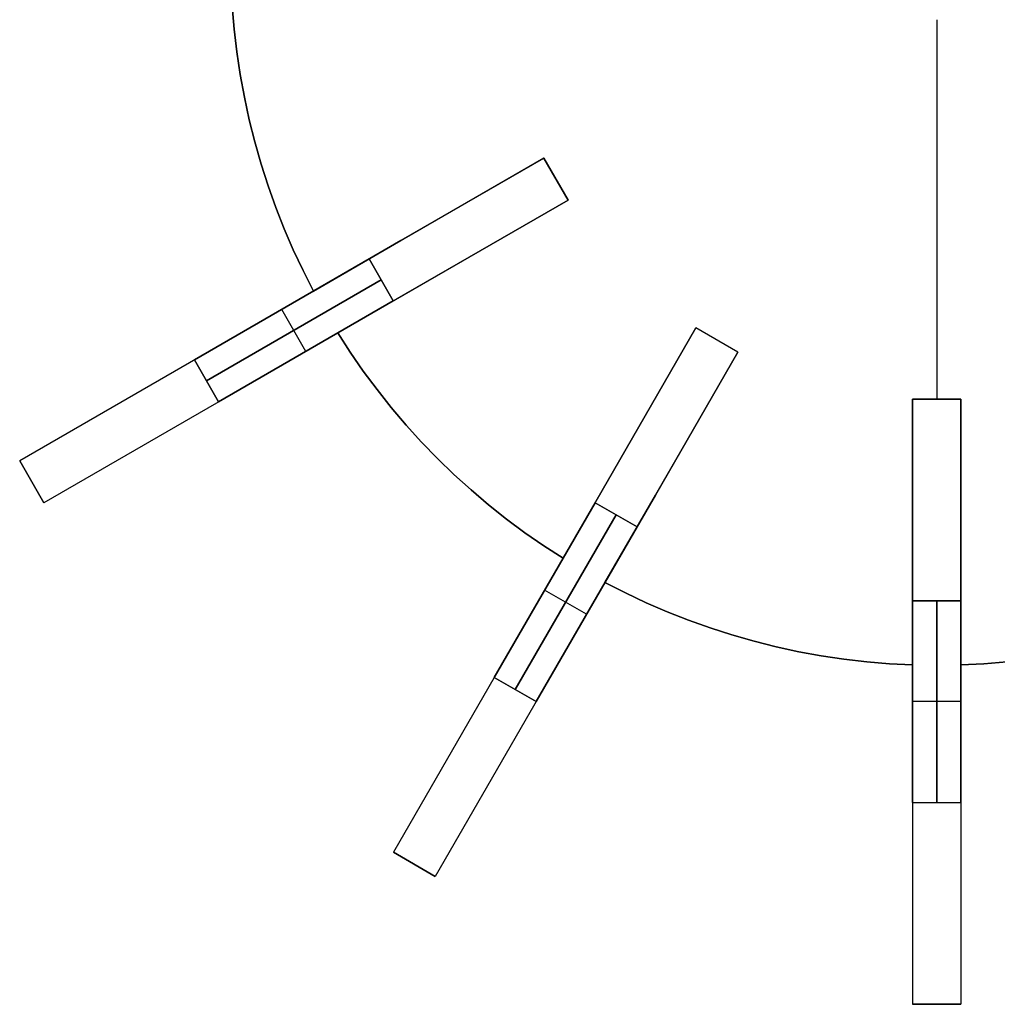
# Model space of a CAD drawing. Header units: millimetres. Extents: x 161 to 3923, y -487 to 1291.
# Tile 26 of 40: x 2812 to 3055, y 508 to 752. Entities that reach past the tile are written whole.
import ezdxf

# ---------------------------------------------------------------- set-up
doc = ezdxf.new("R2010")
doc.units = ezdxf.units.MM
doc.layers.add('Predeterminada', color=7, linetype='Continuous')

msp = doc.modelspace()

# ---------------------------------------------------------------- linework, layer by layer
at = {"layer": 'Predeterminada', "color": 254, "true_color": 0xf3e5b7}
for points in [[(2885.08, 684.97), (2882.48, 690.03), (2880.06, 695.18), (2877.8, 700.4), (2875.72, 705.69), (2873.8, 711.04), (2872.07, 716.46), (2870.5, 721.93), (2869.12, 727.44), (2867.92, 733), (2866.9, 738.6), (2866.06, 744.22), (2865.4, 749.87), (2864.93, 755.54), (2864.64, 761.22)], [(2864.64, 761.22), (2864.93, 755.54), (2865.4, 749.87), (2866.06, 744.22), (2866.9, 738.6), (2867.92, 733), (2869.12, 727.44), (2870.5, 721.93), (2872.07, 716.46), (2873.8, 711.04), (2875.72, 705.69), (2877.8, 700.4), (2880.06, 695.18), (2882.48, 690.03), (2885.08, 684.97)], [(2885.08, 684.97), (2882.48, 690.03), (2880.06, 695.18), (2877.8, 700.4), (2875.72, 705.69), (2873.8, 711.04), (2872.07, 716.46), (2870.5, 721.93), (2869.12, 727.44), (2867.92, 733), (2866.9, 738.6), (2866.06, 744.22), (2865.4, 749.87), (2864.93, 755.54), (2864.64, 761.22)], [(3039.54, 752.22), (3039.54, 658.22)], [(3039.54, 752.22), (3039.54, 658.22)], [(2942.14, 717.92), (2812.24, 642.92)], [(2942.14, 717.92), (2906.74, 697.48)], [(2906.74, 697.48), (2942.14, 717.92)], [(2948.14, 707.52), (2942.14, 717.92)], [(2942.14, 717.92), (2948.14, 707.52)], [(2942.14, 717.92), (2948.14, 707.52)], [(2948.14, 707.52), (2942.14, 717.92)], [(2948.14, 707.52), (2942.14, 717.92)], [(2948.14, 707.52), (2942.14, 717.92)], [(2948.14, 707.52), (2942.14, 717.92)], [(2948.14, 707.52), (2942.14, 717.92)], [(2948.14, 707.52), (2818.24, 632.52)], [(2912.74, 687.08), (2948.14, 707.52)], [(2948.14, 707.52), (2912.74, 687.08)], [(2906.74, 697.48), (2885.08, 684.97)], [(2885.08, 684.97), (2906.74, 697.48)], [(2898.84, 692.92), (2855.54, 667.92)], [(2855.54, 667.92), (2898.84, 692.92)], [(2904.84, 682.52), (2898.84, 692.92)], [(2898.84, 692.92), (2904.84, 682.52)], [(2904.84, 682.52), (2898.84, 692.92)], [(2858.54, 662.72), (2901.84, 687.72)], [(2901.84, 687.72), (2858.54, 662.72)], [(2891.08, 674.58), (2912.74, 687.08)], [(2912.74, 687.08), (2891.08, 674.58)], [(2861.54, 657.52), (2904.84, 682.52)], [(2904.84, 682.52), (2861.54, 657.52)], [(2883.19, 670.02), (2877.19, 680.42)], [(2883.19, 670.02), (2877.19, 680.42)], [(2946.9, 618.76), (2942.12, 621.84), (2937.45, 625.09), (2932.88, 628.48), (2928.43, 632.02), (2924.1, 635.7), (2919.88, 639.52), (2915.8, 643.48), (2911.84, 647.56), (2908.02, 651.78), (2904.34, 656.11), (2900.8, 660.56), (2897.41, 665.13), (2894.17, 669.8), (2891.08, 674.58)], [(2891.08, 674.58), (2894.17, 669.8), (2897.41, 665.13), (2900.8, 660.56), (2904.34, 656.11), (2908.02, 651.78), (2911.84, 647.56), (2915.8, 643.48), (2919.88, 639.52), (2924.1, 635.7), (2928.43, 632.02), (2932.88, 628.48), (2937.45, 625.09), (2942.12, 621.84), (2946.9, 618.76)], [(2946.9, 618.76), (2942.12, 621.84), (2937.45, 625.09), (2932.88, 628.48), (2928.43, 632.02), (2924.1, 635.7), (2919.88, 639.52), (2915.8, 643.48), (2911.84, 647.56), (2908.02, 651.78), (2904.34, 656.11), (2900.8, 660.56), (2897.41, 665.13), (2894.17, 669.8), (2891.08, 674.58)], [(2979.85, 675.82), (2904.85, 545.92)], [(2979.85, 675.82), (2959.41, 640.42)], [(2959.41, 640.42), (2979.85, 675.82)], [(2990.24, 669.82), (2979.85, 675.82)], [(2990.24, 669.82), (2979.85, 675.82)], [(2990.24, 669.82), (2979.85, 675.82)], [(2990.24, 669.82), (2979.85, 675.82)], [(2990.24, 669.82), (2979.85, 675.82)], [(2990.24, 669.82), (2979.85, 675.82)], [(2990.24, 669.82), (2979.85, 675.82)], [(2990.24, 669.82), (2915.24, 539.92)], [(2969.8, 634.42), (2990.24, 669.82)], [(2990.24, 669.82), (2969.8, 634.42)], [(2861.54, 657.52), (2855.54, 667.92)], [(2855.54, 667.92), (2861.54, 657.52)], [(3045.54, 658.22), (3033.54, 658.22)], [(3033.54, 658.22), (3045.54, 658.22)], [(3045.54, 658.22), (3033.54, 658.22)], [(3045.54, 658.22), (3033.54, 658.22)], [(3033.54, 658.22), (3033.54, 617.34)], [(3033.54, 617.34), (3033.54, 658.22)], [(3033.54, 658.22), (3033.54, 508.22)], [(3045.54, 658.22), (3033.54, 658.22)], [(3045.54, 658.22), (3033.54, 658.22)], [(3045.54, 617.34), (3045.54, 658.22)], [(3045.54, 658.22), (3045.54, 617.34)], [(3045.54, 658.22), (3045.54, 508.22)], [(2812.24, 642.92), (2818.24, 632.52)], [(2812.24, 642.92), (2818.24, 632.52)], [(2818.24, 632.52), (2812.24, 642.92)], [(2959.41, 640.42), (2946.9, 618.76)], [(2946.9, 618.76), (2959.41, 640.42)], [(2957.29, 612.76), (2969.8, 634.42)], [(2969.8, 634.42), (2957.29, 612.76)], [(2954.85, 632.52), (2929.85, 589.22)], [(2929.85, 589.22), (2954.85, 632.52)], [(2965.24, 626.52), (2954.85, 632.52)], [(2954.85, 632.52), (2965.24, 626.52)], [(2935.04, 586.22), (2960.04, 629.52)], [(2960.04, 629.52), (2935.04, 586.22)], [(2940.24, 583.22), (2965.24, 626.52)], [(2965.24, 626.52), (2940.24, 583.22)], [(3033.54, 617.34), (3033.54, 592.32)], [(3033.54, 592.32), (3033.54, 617.34)], [(3045.54, 592.32), (3045.54, 617.34)], [(3045.54, 617.34), (3045.54, 592.32)], [(3033.54, 592.32), (3027.86, 592.61), (3022.19, 593.08), (3016.54, 593.74), (3010.92, 594.58), (3005.32, 595.6), (2999.76, 596.8), (2994.25, 598.18), (2988.78, 599.75), (2983.36, 601.48), (2978.01, 603.4), (2972.72, 605.48), (2967.5, 607.74), (2962.35, 610.16), (2957.29, 612.76)], [(2957.29, 612.76), (2962.35, 610.16), (2967.5, 607.74), (2972.72, 605.48), (2978.01, 603.4), (2983.36, 601.48), (2988.78, 599.75), (2994.25, 598.18), (2999.76, 596.8), (3005.32, 595.6), (3010.92, 594.58), (3016.54, 593.74), (3022.19, 593.08), (3027.86, 592.61), (3033.54, 592.32)], [(3033.54, 592.32), (3027.86, 592.61), (3022.19, 593.08), (3016.54, 593.74), (3010.92, 594.58), (3005.32, 595.6), (2999.76, 596.8), (2994.25, 598.18), (2988.78, 599.75), (2983.36, 601.48), (2978.01, 603.4), (2972.72, 605.48), (2967.5, 607.74), (2962.35, 610.16), (2957.29, 612.76)], [(3121.79, 612.76), (3116.73, 610.16), (3111.59, 607.74), (3106.37, 605.48), (3101.08, 603.4), (3095.72, 601.48), (3090.3, 599.75), (3084.83, 598.18), (3079.32, 596.8), (3073.76, 595.6), (3068.16, 594.58), (3062.54, 593.74), (3056.89, 593.08), (3051.22, 592.61), (3045.54, 592.32)], [(3045.54, 592.32), (3051.22, 592.61), (3056.89, 593.08), (3062.54, 593.74), (3068.16, 594.58), (3073.76, 595.6), (3079.32, 596.8), (3084.83, 598.18), (3090.3, 599.75), (3095.72, 601.48), (3101.08, 603.4), (3106.37, 605.48), (3111.59, 607.74), (3116.73, 610.16), (3121.79, 612.76)], [(3121.79, 612.76), (3116.73, 610.16), (3111.59, 607.74), (3106.37, 605.48), (3101.08, 603.4), (3095.72, 601.48), (3090.3, 599.75), (3084.83, 598.18), (3079.32, 596.8), (3073.76, 595.6), (3068.16, 594.58), (3062.54, 593.74), (3056.89, 593.08), (3051.22, 592.61), (3045.54, 592.32)], [(2952.74, 604.87), (2942.35, 610.87)], [(2952.74, 604.87), (2942.35, 610.87)], [(3033.54, 608.22), (3033.54, 558.22)], [(3033.54, 558.22), (3033.54, 608.22)], [(3045.54, 608.22), (3033.54, 608.22)], [(3033.54, 608.22), (3045.54, 608.22)], [(3039.54, 558.22), (3039.54, 608.22)], [(3039.54, 608.22), (3039.54, 558.22)], [(3045.54, 558.22), (3045.54, 608.22)], [(3045.54, 608.22), (3045.54, 558.22)], [(2940.24, 583.22), (2929.85, 589.22)], [(2929.85, 589.22), (2940.24, 583.22)], [(3045.54, 583.22), (3033.54, 583.22)], [(3045.54, 583.22), (3033.54, 583.22)], [(3033.54, 558.22), (3045.54, 558.22)], [(3033.54, 558.22), (3045.54, 558.22)], [(2904.85, 545.92), (2915.24, 539.92)], [(2904.85, 545.92), (2915.24, 539.92)], [(2915.24, 539.92), (2904.85, 545.92)], [(2915.24, 539.92), (2904.85, 545.92)], [(3033.54, 508.22), (3045.54, 508.22)], [(3033.54, 508.22), (3045.54, 508.22)], [(3045.54, 508.22), (3033.54, 508.22)]]:
    msp.add_lwpolyline(points, dxfattribs=at)
at = {"layer": 'Predeterminada', "color": 254, "true_color": 0xf3e5b7, "extrusion": (1, 0, 0)}
for points in [[(752.22, 936.04), (752.22, 924.04)], [(717.92, 936.04), (717.92, 1271.04)], [(717.92, 924.04), (717.92, 921.04)], [(712.72, 1271.04), (712.72, 936.04)], [(712.72, 924.04), (712.72, 921.04)], [(707.52, 1271.04), (707.52, 936.04)], [(707.52, 924.04), (707.52, 921.04)], [(684.97, 924.04), (684.97, 936.04)], [(680.42, 871.04), (680.42, 1321.04)], [(674.58, 924.04), (674.58, 936.04)], [(675.82, 924.04), (675.82, 896.04)], [(675.82, 1246.04), (675.82, 936.04)], [(672.82, 924.04), (672.82, 896.04)], [(672.82, 1246.04), (672.82, 936.04)], [(670.02, 871.04), (670.02, 1321.04)], [(669.82, 924.04), (669.82, 896.04)], [(669.82, 1246.04), (669.82, 936.04)], [(658.22, 924.04), (658.22, 871.04)], [(658.22, 1221.04), (658.22, 936.04)], [(658.22, 871.04), (658.19, 869.33), (658.1, 867.62), (657.96, 865.92), (657.76, 864.23), (657.49, 862.54), (657.18, 860.86), (656.8, 859.2), (656.37, 857.55), (655.88, 855.91), (655.33, 854.29), (654.74, 852.69), (654.08, 851.12), (653.37, 849.56), (652.62, 848.03), (651.8, 846.53), (650.94, 845.06), (650.03, 843.61), (649.07, 842.2), (648.06, 840.82), (647.01, 839.48), (645.91, 838.18), (644.76, 836.91), (643.58, 835.68), (642.35, 834.49), (641.08, 833.35), (639.78, 832.25), (638.43, 831.2), (637.06, 830.19), (635.64, 829.23), (634.2, 828.31), (632.73, 827.45), (631.22, 826.64), (629.7, 825.88), (628.14, 825.18), (626.56, 824.52), (624.97, 823.92), (623.35, 823.38), (621.71, 822.89), (620.06, 822.46), (618.39, 822.08), (616.72, 821.76), (615.03, 821.5), (613.33, 821.3), (611.63, 821.15), (609.93, 821.06), (608.22, 821.04)], [(608.22, 1271.04), (609.93, 1271.01), (611.63, 1270.92), (613.33, 1270.77), (615.03, 1270.57), (616.72, 1270.31), (618.39, 1269.99), (620.06, 1269.61), (621.71, 1269.18), (623.35, 1268.69), (624.97, 1268.15), (626.56, 1267.55), (628.14, 1266.9), (629.7, 1266.19), (631.22, 1265.43), (632.73, 1264.62), (634.2, 1263.76), (635.64, 1262.84), (637.06, 1261.88), (638.43, 1260.88), (639.78, 1259.82), (641.08, 1258.72), (642.35, 1257.58), (643.58, 1256.39), (644.76, 1255.16), (645.91, 1253.9), (647.01, 1252.59), (648.06, 1251.25), (649.07, 1249.87), (650.03, 1248.46), (650.94, 1247.01), (651.8, 1245.54), (652.62, 1244.04), (653.37, 1242.51), (654.08, 1240.96), (654.74, 1239.38), (655.33, 1237.78), (655.88, 1236.16), (656.37, 1234.53), (656.8, 1232.87), (657.18, 1231.21), (657.49, 1229.53), (657.76, 1227.84), (657.96, 1226.15), (658.1, 1224.45), (658.19, 1222.74), (658.22, 1221.04)], [(658.22, 924.04), (658.22, 871.04)], [(658.22, 1221.04), (658.22, 936.04)], [(658.22, 871.04), (658.19, 869.33), (658.1, 867.62), (657.96, 865.92), (657.76, 864.23), (657.49, 862.54), (657.18, 860.86), (656.8, 859.2), (656.37, 857.55), (655.88, 855.91), (655.33, 854.29), (654.74, 852.69), (654.08, 851.12), (653.37, 849.56), (652.62, 848.03), (651.8, 846.53), (650.94, 845.06), (650.03, 843.61), (649.07, 842.2), (648.06, 840.82), (647.01, 839.48), (645.91, 838.18), (644.76, 836.91), (643.58, 835.68), (642.35, 834.49), (641.08, 833.35), (639.78, 832.25), (638.43, 831.2), (637.06, 830.19), (635.64, 829.23), (634.2, 828.31), (632.73, 827.45), (631.22, 826.64), (629.7, 825.88), (628.14, 825.18), (626.56, 824.52), (624.97, 823.92), (623.35, 823.38), (621.71, 822.89), (620.06, 822.46), (618.39, 822.08), (616.72, 821.76), (615.03, 821.5), (613.33, 821.3), (611.63, 821.15), (609.93, 821.06), (608.22, 821.04)], [(608.22, 1271.04), (609.93, 1271.01), (611.63, 1270.92), (613.33, 1270.77), (615.03, 1270.57), (616.72, 1270.31), (618.39, 1269.99), (620.06, 1269.61), (621.71, 1269.18), (623.35, 1268.69), (624.97, 1268.15), (626.56, 1267.55), (628.14, 1266.9), (629.7, 1266.19), (631.22, 1265.43), (632.73, 1264.62), (634.2, 1263.76), (635.64, 1262.84), (637.06, 1261.88), (638.43, 1260.88), (639.78, 1259.82), (641.08, 1258.72), (642.35, 1257.58), (643.58, 1256.39), (644.76, 1255.16), (645.91, 1253.9), (647.01, 1252.59), (648.06, 1251.25), (649.07, 1249.87), (650.03, 1248.46), (650.94, 1247.01), (651.8, 1245.54), (652.62, 1244.04), (653.37, 1242.51), (654.08, 1240.96), (654.74, 1239.38), (655.33, 1237.78), (655.88, 1236.16), (656.37, 1234.53), (656.8, 1232.87), (657.18, 1231.21), (657.49, 1229.53), (657.76, 1227.84), (657.96, 1226.15), (658.1, 1224.45), (658.19, 1222.74), (658.22, 1221.04)], [(658.22, 924.04), (658.22, 871.04)], [(658.22, 1221.04), (658.22, 936.04)], [(658.22, 871.04), (658.19, 869.33), (658.1, 867.62), (657.96, 865.92), (657.76, 864.23), (657.49, 862.54), (657.18, 860.86), (656.8, 859.2), (656.37, 857.55), (655.88, 855.91), (655.33, 854.29), (654.74, 852.69), (654.08, 851.12), (653.37, 849.56), (652.62, 848.03), (651.8, 846.53), (650.94, 845.06), (650.03, 843.61), (649.07, 842.2), (648.06, 840.82), (647.01, 839.48), (645.91, 838.18), (644.76, 836.91), (643.58, 835.68), (642.35, 834.49), (641.08, 833.35), (639.78, 832.25), (638.43, 831.2), (637.06, 830.19), (635.64, 829.23), (634.2, 828.31), (632.73, 827.45), (631.22, 826.64), (629.7, 825.88), (628.14, 825.18), (626.56, 824.52), (624.97, 823.92), (623.35, 823.38), (621.71, 822.89), (620.06, 822.46), (618.39, 822.08), (616.72, 821.76), (615.03, 821.5), (613.33, 821.3), (611.63, 821.15), (609.93, 821.06), (608.22, 821.04)], [(608.22, 1271.04), (609.93, 1271.01), (611.63, 1270.92), (613.33, 1270.77), (615.03, 1270.57), (616.72, 1270.31), (618.39, 1269.99), (620.06, 1269.61), (621.71, 1269.18), (623.35, 1268.69), (624.97, 1268.15), (626.56, 1267.55), (628.14, 1266.9), (629.7, 1266.19), (631.22, 1265.43), (632.73, 1264.62), (634.2, 1263.76), (635.64, 1262.84), (637.06, 1261.88), (638.43, 1260.88), (639.78, 1259.82), (641.08, 1258.72), (642.35, 1257.58), (643.58, 1256.39), (644.76, 1255.16), (645.91, 1253.9), (647.01, 1252.59), (648.06, 1251.25), (649.07, 1249.87), (650.03, 1248.46), (650.94, 1247.01), (651.8, 1245.54), (652.62, 1244.04), (653.37, 1242.51), (654.08, 1240.96), (654.74, 1239.38), (655.33, 1237.78), (655.88, 1236.16), (656.37, 1234.53), (656.8, 1232.87), (657.18, 1231.21), (657.49, 1229.53), (657.76, 1227.84), (657.96, 1226.15), (658.1, 1224.45), (658.19, 1222.74), (658.22, 1221.04)], [(642.92, 921.04), (642.92, 1271.04)], [(637.72, 921.04), (637.72, 1271.04)], [(632.52, 921.04), (632.52, 1271.04)], [(618.76, 924.04), (618.76, 936.04)], [(612.76, 924.04), (612.76, 936.04)], [(610.87, 846.04), (610.87, 1296.04)], [(604.87, 846.04), (604.87, 1296.04)], [(592.32, 924.04), (592.32, 936.04)], [(592.32, 924.04), (592.32, 936.04)], [(583.22, 821.04), (583.22, 1271.04)], [(583.22, 821.04), (583.22, 1271.04)], [(508.22, 1221.04), (508.25, 1222.74), (508.34, 1224.45), (508.48, 1226.15), (508.69, 1227.84), (508.95, 1229.53), (509.27, 1231.21), (509.64, 1232.87), (510.08, 1234.53), (510.56, 1236.16), (511.11, 1237.78), (511.71, 1239.38), (512.36, 1240.96), (513.07, 1242.51), (513.83, 1244.04), (514.64, 1245.54), (515.5, 1247.01), (516.41, 1248.46), (517.37, 1249.87), (518.38, 1251.25), (519.44, 1252.59), (520.54, 1253.9), (521.68, 1255.16), (522.87, 1256.39), (524.09, 1257.58), (525.36, 1258.72), (526.67, 1259.82), (528.01, 1260.88), (529.39, 1261.88), (530.8, 1262.84), (532.24, 1263.76), (533.72, 1264.62), (535.22, 1265.43), (536.75, 1266.19), (538.3, 1266.9), (539.88, 1267.55), (541.48, 1268.15), (543.1, 1268.69), (544.73, 1269.18), (546.38, 1269.61), (548.05, 1269.99), (549.73, 1270.31), (551.41, 1270.57), (553.11, 1270.77), (554.81, 1270.92), (556.51, 1271.01), (558.22, 1271.04)], [(558.22, 821.04), (556.51, 821.06), (554.81, 821.15), (553.11, 821.3), (551.41, 821.5), (549.73, 821.76), (548.05, 822.08), (546.38, 822.46), (544.73, 822.89), (543.1, 823.38), (541.48, 823.92), (539.88, 824.52), (538.3, 825.18), (536.75, 825.88), (535.22, 826.64), (533.72, 827.45), (532.24, 828.31), (530.8, 829.23), (529.39, 830.19), (528.01, 831.2), (526.67, 832.25), (525.36, 833.35), (524.09, 834.49), (522.87, 835.68), (521.68, 836.91), (520.54, 838.18), (519.44, 839.48), (518.38, 840.82), (517.37, 842.2), (516.41, 843.61), (515.5, 845.06), (514.64, 846.53), (513.83, 848.03), (513.07, 849.56), (512.36, 851.12), (511.71, 852.69), (511.11, 854.29), (510.56, 855.91), (510.08, 857.55), (509.64, 859.2), (509.27, 860.86), (508.95, 862.54), (508.69, 864.23), (508.48, 865.92), (508.34, 867.62), (508.25, 869.33), (508.22, 871.04)], [(508.22, 1221.04), (508.25, 1222.74), (508.34, 1224.45), (508.48, 1226.15), (508.69, 1227.84), (508.95, 1229.53), (509.27, 1231.21), (509.64, 1232.87), (510.08, 1234.53), (510.56, 1236.16), (511.11, 1237.78), (511.71, 1239.38), (512.36, 1240.96), (513.07, 1242.51), (513.83, 1244.04), (514.64, 1245.54), (515.5, 1247.01), (516.41, 1248.46), (517.37, 1249.87), (518.38, 1251.25), (519.44, 1252.59), (520.54, 1253.9), (521.68, 1255.16), (522.87, 1256.39), (524.09, 1257.58), (525.36, 1258.72), (526.67, 1259.82), (528.01, 1260.88), (529.39, 1261.88), (530.8, 1262.84), (532.24, 1263.76), (533.72, 1264.62), (535.22, 1265.43), (536.75, 1266.19), (538.3, 1266.9), (539.88, 1267.55), (541.48, 1268.15), (543.1, 1268.69), (544.73, 1269.18), (546.38, 1269.61), (548.05, 1269.99), (549.73, 1270.31), (551.41, 1270.57), (553.11, 1270.77), (554.81, 1270.92), (556.51, 1271.01), (558.22, 1271.04)], [(558.22, 821.04), (556.51, 821.06), (554.81, 821.15), (553.11, 821.3), (551.41, 821.5), (549.73, 821.76), (548.05, 822.08), (546.38, 822.46), (544.73, 822.89), (543.1, 823.38), (541.48, 823.92), (539.88, 824.52), (538.3, 825.18), (536.75, 825.88), (535.22, 826.64), (533.72, 827.45), (532.24, 828.31), (530.8, 829.23), (529.39, 830.19), (528.01, 831.2), (526.67, 832.25), (525.36, 833.35), (524.09, 834.49), (522.87, 835.68), (521.68, 836.91), (520.54, 838.18), (519.44, 839.48), (518.38, 840.82), (517.37, 842.2), (516.41, 843.61), (515.5, 845.06), (514.64, 846.53), (513.83, 848.03), (513.07, 849.56), (512.36, 851.12), (511.71, 852.69), (511.11, 854.29), (510.56, 855.91), (510.08, 857.55), (509.64, 859.2), (509.27, 860.86), (508.95, 862.54), (508.69, 864.23), (508.48, 865.92), (508.34, 867.62), (508.25, 869.33), (508.22, 871.04)], [(508.22, 1221.04), (508.25, 1222.74), (508.34, 1224.45), (508.48, 1226.15), (508.69, 1227.84), (508.95, 1229.53), (509.27, 1231.21), (509.64, 1232.87), (510.08, 1234.53), (510.56, 1236.16), (511.11, 1237.78), (511.71, 1239.38), (512.36, 1240.96), (513.07, 1242.51), (513.83, 1244.04), (514.64, 1245.54), (515.5, 1247.01), (516.41, 1248.46), (517.37, 1249.87), (518.38, 1251.25), (519.44, 1252.59), (520.54, 1253.9), (521.68, 1255.16), (522.87, 1256.39), (524.09, 1257.58), (525.36, 1258.72), (526.67, 1259.82), (528.01, 1260.88), (529.39, 1261.88), (530.8, 1262.84), (532.24, 1263.76), (533.72, 1264.62), (535.22, 1265.43), (536.75, 1266.19), (538.3, 1266.9), (539.88, 1267.55), (541.48, 1268.15), (543.1, 1268.69), (544.73, 1269.18), (546.38, 1269.61), (548.05, 1269.99), (549.73, 1270.31), (551.41, 1270.57), (553.11, 1270.77), (554.81, 1270.92), (556.51, 1271.01), (558.22, 1271.04)], [(558.22, 821.04), (556.51, 821.06), (554.81, 821.15), (553.11, 821.3), (551.41, 821.5), (549.73, 821.76), (548.05, 822.08), (546.38, 822.46), (544.73, 822.89), (543.1, 823.38), (541.48, 823.92), (539.88, 824.52), (538.3, 825.18), (536.75, 825.88), (535.22, 826.64), (533.72, 827.45), (532.24, 828.31), (530.8, 829.23), (529.39, 830.19), (528.01, 831.2), (526.67, 832.25), (525.36, 833.35), (524.09, 834.49), (522.87, 835.68), (521.68, 836.91), (520.54, 838.18), (519.44, 839.48), (518.38, 840.82), (517.37, 842.2), (516.41, 843.61), (515.5, 845.06), (514.64, 846.53), (513.83, 848.03), (513.07, 849.56), (512.36, 851.12), (511.71, 852.69), (511.11, 854.29), (510.56, 855.91), (510.08, 857.55), (509.64, 859.2), (509.27, 860.86), (508.95, 862.54), (508.69, 864.23), (508.48, 865.92), (508.34, 867.62), (508.25, 869.33), (508.22, 871.04)], [(545.92, 896.04), (545.92, 1246.04)], [(542.92, 896.04), (542.92, 1246.04)], [(539.92, 896.04), (539.92, 1246.04)], [(508.22, 871.04), (508.22, 1221.04)], [(508.22, 871.04), (508.22, 1221.04)], [(508.22, 871.04), (508.22, 1221.04)]]:
    msp.add_lwpolyline(points, dxfattribs=at)
at = {"layer": 'Predeterminada', "color": 254, "true_color": 0xf3e5b7, "extrusion": (-0.5, 0.866025, -2.56871e-14)}
msp.add_lwpolyline([(-2906.93, 921.04), (-2906.9, 919.33), (-2906.81, 917.62), (-2906.67, 915.92), (-2906.46, 914.23), (-2906.2, 912.54), (-2905.88, 910.86), (-2905.51, 909.2), (-2905.08, 907.55), (-2904.59, 905.91), (-2904.04, 904.29), (-2903.44, 902.69), (-2902.79, 901.12), (-2902.08, 899.56), (-2901.32, 898.03), (-2900.51, 896.53), (-2899.65, 895.06), (-2898.74, 893.61), (-2897.78, 892.2), (-2896.77, 890.82), (-2895.72, 889.48), (-2894.62, 888.18), (-2893.47, 886.91), (-2892.29, 885.68), (-2891.06, 884.49), (-2889.79, 883.35), (-2888.49, 882.25), (-2887.14, 881.2), (-2885.76, 880.19), (-2884.35, 879.23), (-2882.91, 878.31), (-2881.44, 877.45), (-2879.93, 876.64), (-2878.4, 875.88), (-2876.85, 875.18), (-2875.27, 874.52), (-2873.67, 873.92), (-2872.06, 873.38), (-2870.42, 872.89), (-2868.77, 872.46), (-2867.1, 872.08), (-2865.43, 871.76), (-2863.74, 871.5), (-2862.04, 871.3), (-2860.34, 871.15), (-2858.64, 871.06), (-2856.93, 871.04)], dxfattribs=at)
at = {"layer": 'Predeterminada', "color": 254, "true_color": 0xf3e5b7, "extrusion": (-0.5, 0.866025, 2.22865e-14)}
msp.add_lwpolyline([(-2856.93, 1321.04), (-2858.64, 1321.01), (-2860.34, 1320.92), (-2862.04, 1320.77), (-2863.74, 1320.57), (-2865.43, 1320.31), (-2867.1, 1319.99), (-2868.77, 1319.61), (-2870.42, 1319.18), (-2872.06, 1318.69), (-2873.67, 1318.15), (-2875.27, 1317.55), (-2876.85, 1316.9), (-2878.4, 1316.19), (-2879.93, 1315.43), (-2881.44, 1314.62), (-2882.91, 1313.76), (-2884.35, 1312.84), (-2885.76, 1311.88), (-2887.14, 1310.88), (-2888.49, 1309.82), (-2889.79, 1308.72), (-2891.06, 1307.58), (-2892.29, 1306.39), (-2893.47, 1305.16), (-2894.62, 1303.9), (-2895.72, 1302.59), (-2896.77, 1301.25), (-2897.78, 1299.87), (-2898.74, 1298.46), (-2899.65, 1297.01), (-2900.51, 1295.54), (-2901.32, 1294.04), (-2902.08, 1292.51), (-2902.79, 1290.96), (-2903.44, 1289.38), (-2904.04, 1287.78), (-2904.59, 1286.16), (-2905.08, 1284.53), (-2905.51, 1282.87), (-2905.88, 1281.21), (-2906.2, 1279.53), (-2906.46, 1277.84), (-2906.67, 1276.15), (-2906.81, 1274.45), (-2906.9, 1272.74), (-2906.93, 1271.04)], dxfattribs=at)
at = {"layer": 'Predeterminada', "color": 254, "true_color": 0xf3e5b7, "extrusion": (-0.5, 0.866025, 1.70181e-15)}
msp.add_lwpolyline([(-2906.93, 921.04), (-2906.9, 919.33), (-2906.81, 917.62), (-2906.67, 915.92), (-2906.46, 914.23), (-2906.2, 912.54), (-2905.88, 910.86), (-2905.51, 909.2), (-2905.08, 907.55), (-2904.59, 905.91), (-2904.04, 904.29), (-2903.44, 902.69), (-2902.79, 901.12), (-2902.08, 899.56), (-2901.32, 898.03), (-2900.51, 896.53), (-2899.65, 895.06), (-2898.74, 893.61), (-2897.78, 892.2), (-2896.77, 890.82), (-2895.72, 889.48), (-2894.62, 888.18), (-2893.47, 886.91), (-2892.29, 885.68), (-2891.06, 884.49), (-2889.79, 883.35), (-2888.49, 882.25), (-2887.14, 881.2), (-2885.76, 880.19), (-2884.35, 879.23), (-2882.91, 878.31), (-2881.44, 877.45), (-2879.93, 876.64), (-2878.4, 875.88), (-2876.85, 875.18), (-2875.27, 874.52), (-2873.67, 873.92), (-2872.06, 873.38), (-2870.42, 872.89), (-2868.77, 872.46), (-2867.1, 872.08), (-2865.43, 871.76), (-2863.74, 871.5), (-2862.04, 871.3), (-2860.34, 871.15), (-2858.64, 871.06), (-2856.93, 871.04)], dxfattribs=at)
at = {"layer": 'Predeterminada', "color": 254, "true_color": 0xf3e5b7, "extrusion": (-0.5, 0.866025, 2.24571e-13)}
msp.add_lwpolyline([(-2856.93, 1321.04), (-2858.64, 1321.01), (-2860.34, 1320.92), (-2862.04, 1320.77), (-2863.74, 1320.57), (-2865.43, 1320.31), (-2867.1, 1319.99), (-2868.77, 1319.61), (-2870.42, 1319.18), (-2872.06, 1318.69), (-2873.67, 1318.15), (-2875.27, 1317.55), (-2876.85, 1316.9), (-2878.4, 1316.19), (-2879.93, 1315.43), (-2881.44, 1314.62), (-2882.91, 1313.76), (-2884.35, 1312.84), (-2885.76, 1311.88), (-2887.14, 1310.88), (-2888.49, 1309.82), (-2889.79, 1308.72), (-2891.06, 1307.58), (-2892.29, 1306.39), (-2893.47, 1305.16), (-2894.62, 1303.9), (-2895.72, 1302.59), (-2896.77, 1301.25), (-2897.78, 1299.87), (-2898.74, 1298.46), (-2899.65, 1297.01), (-2900.51, 1295.54), (-2901.32, 1294.04), (-2902.08, 1292.51), (-2902.79, 1290.96), (-2903.44, 1289.38), (-2904.04, 1287.78), (-2904.59, 1286.16), (-2905.08, 1284.53), (-2905.51, 1282.87), (-2905.88, 1281.21), (-2906.2, 1279.53), (-2906.46, 1277.84), (-2906.67, 1276.15), (-2906.81, 1274.45), (-2906.9, 1272.74), (-2906.93, 1271.04)], dxfattribs=at)
at = {"layer": 'Predeterminada', "color": 254, "true_color": 0xf3e5b7, "extrusion": (-0.5, 0.866025, -2.76963e-14)}
msp.add_lwpolyline([(-2906.93, 921.04), (-2906.9, 919.33), (-2906.81, 917.62), (-2906.67, 915.92), (-2906.46, 914.23), (-2906.2, 912.54), (-2905.88, 910.86), (-2905.51, 909.2), (-2905.08, 907.55), (-2904.59, 905.91), (-2904.04, 904.29), (-2903.44, 902.69), (-2902.79, 901.12), (-2902.08, 899.56), (-2901.32, 898.03), (-2900.51, 896.53), (-2899.65, 895.06), (-2898.74, 893.61), (-2897.78, 892.2), (-2896.77, 890.82), (-2895.72, 889.48), (-2894.62, 888.18), (-2893.47, 886.91), (-2892.29, 885.68), (-2891.06, 884.49), (-2889.79, 883.35), (-2888.49, 882.25), (-2887.14, 881.2), (-2885.76, 880.19), (-2884.35, 879.23), (-2882.91, 878.31), (-2881.44, 877.45), (-2879.93, 876.64), (-2878.4, 875.88), (-2876.85, 875.18), (-2875.27, 874.52), (-2873.67, 873.92), (-2872.06, 873.38), (-2870.42, 872.89), (-2868.77, 872.46), (-2867.1, 872.08), (-2865.43, 871.76), (-2863.74, 871.5), (-2862.04, 871.3), (-2860.34, 871.15), (-2858.64, 871.06), (-2856.93, 871.04)], dxfattribs=at)
at = {"layer": 'Predeterminada', "color": 254, "true_color": 0xf3e5b7, "extrusion": (-0.5, 0.866025, 2.45481e-14)}
msp.add_lwpolyline([(-2856.93, 1321.04), (-2858.64, 1321.01), (-2860.34, 1320.92), (-2862.04, 1320.77), (-2863.74, 1320.57), (-2865.43, 1320.31), (-2867.1, 1319.99), (-2868.77, 1319.61), (-2870.42, 1319.18), (-2872.06, 1318.69), (-2873.67, 1318.15), (-2875.27, 1317.55), (-2876.85, 1316.9), (-2878.4, 1316.19), (-2879.93, 1315.43), (-2881.44, 1314.62), (-2882.91, 1313.76), (-2884.35, 1312.84), (-2885.76, 1311.88), (-2887.14, 1310.88), (-2888.49, 1309.82), (-2889.79, 1308.72), (-2891.06, 1307.58), (-2892.29, 1306.39), (-2893.47, 1305.16), (-2894.62, 1303.9), (-2895.72, 1302.59), (-2896.77, 1301.25), (-2897.78, 1299.87), (-2898.74, 1298.46), (-2899.65, 1297.01), (-2900.51, 1295.54), (-2901.32, 1294.04), (-2902.08, 1292.51), (-2902.79, 1290.96), (-2903.44, 1289.38), (-2904.04, 1287.78), (-2904.59, 1286.16), (-2905.08, 1284.53), (-2905.51, 1282.87), (-2905.88, 1281.21), (-2906.2, 1279.53), (-2906.46, 1277.84), (-2906.67, 1276.15), (-2906.81, 1274.45), (-2906.9, 1272.74), (-2906.93, 1271.04)], dxfattribs=at)
at = {"layer": 'Predeterminada', "color": 254, "true_color": 0xf3e5b7, "extrusion": (0.866025, -0.5, 9.16849e-14)}
msp.add_lwpolyline([(2075.2, 896.04), (2075.17, 894.33), (2075.09, 892.62), (2074.94, 890.92), (2074.74, 889.23), (2074.48, 887.54), (2074.16, 885.86), (2073.78, 884.2), (2073.35, 882.55), (2072.86, 880.91), (2072.32, 879.29), (2071.72, 877.69), (2071.06, 876.12), (2070.36, 874.56), (2069.6, 873.03), (2068.79, 871.53), (2067.92, 870.06), (2067.01, 868.61), (2066.05, 867.2), (2065.04, 865.82), (2063.99, 864.48), (2062.89, 863.18), (2061.75, 861.91), (2060.56, 860.68), (2059.33, 859.49), (2058.06, 858.35), (2056.76, 857.25), (2055.42, 856.2), (2054.04, 855.19), (2052.63, 854.23), (2051.18, 853.31), (2049.71, 852.45), (2048.21, 851.64), (2046.68, 850.88), (2045.12, 850.18), (2043.55, 849.52), (2041.95, 848.92), (2040.33, 848.38), (2038.69, 847.89), (2037.04, 847.46), (2035.38, 847.08), (2033.7, 846.76), (2032.01, 846.5), (2030.32, 846.3), (2028.62, 846.15), (2026.91, 846.06), (2025.2, 846.04)], dxfattribs=at)
at = {"layer": 'Predeterminada', "color": 254, "true_color": 0xf3e5b7, "extrusion": (0.866025, -0.5, -8.04785e-14)}
msp.add_lwpolyline([(2025.2, 1296.04), (2026.91, 1296.01), (2028.62, 1295.92), (2030.32, 1295.77), (2032.01, 1295.57), (2033.7, 1295.31), (2035.38, 1294.99), (2037.04, 1294.61), (2038.69, 1294.18), (2040.33, 1293.69), (2041.95, 1293.15), (2043.55, 1292.55), (2045.12, 1291.9), (2046.68, 1291.19), (2048.21, 1290.43), (2049.71, 1289.62), (2051.18, 1288.76), (2052.63, 1287.84), (2054.04, 1286.88), (2055.42, 1285.88), (2056.76, 1284.82), (2058.06, 1283.72), (2059.33, 1282.58), (2060.56, 1281.39), (2061.75, 1280.16), (2062.89, 1278.9), (2063.99, 1277.59), (2065.04, 1276.25), (2066.05, 1274.87), (2067.01, 1273.46), (2067.92, 1272.01), (2068.79, 1270.54), (2069.6, 1269.04), (2070.36, 1267.51), (2071.06, 1265.96), (2071.72, 1264.38), (2072.32, 1262.78), (2072.86, 1261.16), (2073.35, 1259.53), (2073.78, 1257.87), (2074.16, 1256.21), (2074.48, 1254.53), (2074.74, 1252.84), (2074.94, 1251.15), (2075.09, 1249.45), (2075.17, 1247.74), (2075.2, 1246.04)], dxfattribs=at)
at = {"layer": 'Predeterminada', "color": 254, "true_color": 0xf3e5b7, "extrusion": (0.866025, -0.5, 2.26218e-13)}
msp.add_lwpolyline([(2075.2, 896.04), (2075.17, 894.33), (2075.09, 892.62), (2074.94, 890.92), (2074.74, 889.23), (2074.48, 887.54), (2074.16, 885.86), (2073.78, 884.2), (2073.35, 882.55), (2072.86, 880.91), (2072.32, 879.29), (2071.72, 877.69), (2071.06, 876.12), (2070.36, 874.56), (2069.6, 873.03), (2068.79, 871.53), (2067.92, 870.06), (2067.01, 868.61), (2066.05, 867.2), (2065.04, 865.82), (2063.99, 864.48), (2062.89, 863.18), (2061.75, 861.91), (2060.56, 860.68), (2059.33, 859.49), (2058.06, 858.35), (2056.76, 857.25), (2055.42, 856.2), (2054.04, 855.19), (2052.63, 854.23), (2051.18, 853.31), (2049.71, 852.45), (2048.21, 851.64), (2046.68, 850.88), (2045.12, 850.18), (2043.55, 849.52), (2041.95, 848.92), (2040.33, 848.38), (2038.69, 847.89), (2037.04, 847.46), (2035.38, 847.08), (2033.7, 846.76), (2032.01, 846.5), (2030.32, 846.3), (2028.62, 846.15), (2026.91, 846.06), (2025.2, 846.04)], dxfattribs=at)
at = {"layer": 'Predeterminada', "color": 254, "true_color": 0xf3e5b7, "extrusion": (0.866025, -0.5, 2.27411e-13)}
msp.add_lwpolyline([(2025.2, 1296.04), (2026.91, 1296.01), (2028.62, 1295.92), (2030.32, 1295.77), (2032.01, 1295.57), (2033.7, 1295.31), (2035.38, 1294.99), (2037.04, 1294.61), (2038.69, 1294.18), (2040.33, 1293.69), (2041.95, 1293.15), (2043.55, 1292.55), (2045.12, 1291.9), (2046.68, 1291.19), (2048.21, 1290.43), (2049.71, 1289.62), (2051.18, 1288.76), (2052.63, 1287.84), (2054.04, 1286.88), (2055.42, 1285.88), (2056.76, 1284.82), (2058.06, 1283.72), (2059.33, 1282.58), (2060.56, 1281.39), (2061.75, 1280.16), (2062.89, 1278.9), (2063.99, 1277.59), (2065.04, 1276.25), (2066.05, 1274.87), (2067.01, 1273.46), (2067.92, 1272.01), (2068.79, 1270.54), (2069.6, 1269.04), (2070.36, 1267.51), (2071.06, 1265.96), (2071.72, 1264.38), (2072.32, 1262.78), (2072.86, 1261.16), (2073.35, 1259.53), (2073.78, 1257.87), (2074.16, 1256.21), (2074.48, 1254.53), (2074.74, 1252.84), (2074.94, 1251.15), (2075.09, 1249.45), (2075.17, 1247.74), (2075.2, 1246.04)], dxfattribs=at)
at = {"layer": 'Predeterminada', "color": 254, "true_color": 0xf3e5b7, "extrusion": (0.866025, -0.5, 9.64526e-14)}
msp.add_lwpolyline([(2075.2, 896.04), (2075.17, 894.33), (2075.09, 892.62), (2074.94, 890.92), (2074.74, 889.23), (2074.48, 887.54), (2074.16, 885.86), (2073.78, 884.2), (2073.35, 882.55), (2072.86, 880.91), (2072.32, 879.29), (2071.72, 877.69), (2071.06, 876.12), (2070.36, 874.56), (2069.6, 873.03), (2068.79, 871.53), (2067.92, 870.06), (2067.01, 868.61), (2066.05, 867.2), (2065.04, 865.82), (2063.99, 864.48), (2062.89, 863.18), (2061.75, 861.91), (2060.56, 860.68), (2059.33, 859.49), (2058.06, 858.35), (2056.76, 857.25), (2055.42, 856.2), (2054.04, 855.19), (2052.63, 854.23), (2051.18, 853.31), (2049.71, 852.45), (2048.21, 851.64), (2046.68, 850.88), (2045.12, 850.18), (2043.55, 849.52), (2041.95, 848.92), (2040.33, 848.38), (2038.69, 847.89), (2037.04, 847.46), (2035.38, 847.08), (2033.7, 846.76), (2032.01, 846.5), (2030.32, 846.3), (2028.62, 846.15), (2026.91, 846.06), (2025.2, 846.04)], dxfattribs=at)
at = {"layer": 'Predeterminada', "color": 254, "true_color": 0xf3e5b7, "extrusion": (0.866025, -0.5, -9.07928e-14)}
msp.add_lwpolyline([(2025.2, 1296.04), (2026.91, 1296.01), (2028.62, 1295.92), (2030.32, 1295.77), (2032.01, 1295.57), (2033.7, 1295.31), (2035.38, 1294.99), (2037.04, 1294.61), (2038.69, 1294.18), (2040.33, 1293.69), (2041.95, 1293.15), (2043.55, 1292.55), (2045.12, 1291.9), (2046.68, 1291.19), (2048.21, 1290.43), (2049.71, 1289.62), (2051.18, 1288.76), (2052.63, 1287.84), (2054.04, 1286.88), (2055.42, 1285.88), (2056.76, 1284.82), (2058.06, 1283.72), (2059.33, 1282.58), (2060.56, 1281.39), (2061.75, 1280.16), (2062.89, 1278.9), (2063.99, 1277.59), (2065.04, 1276.25), (2066.05, 1274.87), (2067.01, 1273.46), (2067.92, 1272.01), (2068.79, 1270.54), (2069.6, 1269.04), (2070.36, 1267.51), (2071.06, 1265.96), (2071.72, 1264.38), (2072.32, 1262.78), (2072.86, 1261.16), (2073.35, 1259.53), (2073.78, 1257.87), (2074.16, 1256.21), (2074.48, 1254.53), (2074.74, 1252.84), (2074.94, 1251.15), (2075.09, 1249.45), (2075.17, 1247.74), (2075.2, 1246.04)], dxfattribs=at)
at = {"layer": 'Predeterminada', "color": 254, "true_color": 0xf3e5b7, "extrusion": (-0.5, 0.866025, -1.5193e-14)}
msp.add_lwpolyline([(-2756.93, 1271.04), (-2756.96, 1272.74), (-2757.05, 1274.45), (-2757.19, 1276.15), (-2757.4, 1277.84), (-2757.66, 1279.53), (-2757.98, 1281.21), (-2758.35, 1282.87), (-2758.78, 1284.53), (-2759.27, 1286.16), (-2759.82, 1287.78), (-2760.42, 1289.38), (-2761.07, 1290.96), (-2761.78, 1292.51), (-2762.54, 1294.04), (-2763.35, 1295.54), (-2764.21, 1297.01), (-2765.12, 1298.46), (-2766.08, 1299.87), (-2767.09, 1301.25), (-2768.15, 1302.59), (-2769.25, 1303.9), (-2770.39, 1305.16), (-2771.58, 1306.39), (-2772.8, 1307.58), (-2774.07, 1308.72), (-2775.38, 1309.82), (-2776.72, 1310.88), (-2778.1, 1311.88), (-2779.51, 1312.84), (-2780.95, 1313.76), (-2782.43, 1314.62), (-2783.93, 1315.43), (-2785.46, 1316.19), (-2787.01, 1316.9), (-2788.59, 1317.55), (-2790.19, 1318.15), (-2791.8, 1318.69), (-2793.44, 1319.18), (-2795.09, 1319.61), (-2796.76, 1319.99), (-2798.44, 1320.31), (-2800.12, 1320.57), (-2801.82, 1320.77), (-2803.52, 1320.92), (-2805.22, 1321.01), (-2806.93, 1321.04)], dxfattribs=at)
at = {"layer": 'Predeterminada', "color": 254, "true_color": 0xf3e5b7, "extrusion": (-0.5, 0.866025, 1.60783e-14)}
msp.add_lwpolyline([(-2806.93, 871.04), (-2805.22, 871.06), (-2803.52, 871.15), (-2801.82, 871.3), (-2800.12, 871.5), (-2798.44, 871.76), (-2796.76, 872.08), (-2795.09, 872.46), (-2793.44, 872.89), (-2791.8, 873.38), (-2790.19, 873.92), (-2788.59, 874.52), (-2787.01, 875.18), (-2785.46, 875.88), (-2783.93, 876.64), (-2782.43, 877.45), (-2780.95, 878.31), (-2779.51, 879.23), (-2778.1, 880.19), (-2776.72, 881.2), (-2775.38, 882.25), (-2774.07, 883.35), (-2772.8, 884.49), (-2771.58, 885.68), (-2770.39, 886.91), (-2769.25, 888.18), (-2768.15, 889.48), (-2767.09, 890.82), (-2766.08, 892.2), (-2765.12, 893.61), (-2764.21, 895.06), (-2763.35, 896.53), (-2762.54, 898.03), (-2761.78, 899.56), (-2761.07, 901.12), (-2760.42, 902.69), (-2759.82, 904.29), (-2759.27, 905.91), (-2758.78, 907.55), (-2758.35, 909.2), (-2757.98, 910.86), (-2757.66, 912.54), (-2757.4, 914.23), (-2757.19, 915.92), (-2757.05, 917.62), (-2756.96, 919.33), (-2756.93, 921.04)], dxfattribs=at)
at = {"layer": 'Predeterminada', "color": 254, "true_color": 0xf3e5b7, "extrusion": (-0.5, 0.866025, 2.48303e-16)}
msp.add_lwpolyline([(-2756.93, 1271.04), (-2756.96, 1272.74), (-2757.05, 1274.45), (-2757.19, 1276.15), (-2757.4, 1277.84), (-2757.66, 1279.53), (-2757.98, 1281.21), (-2758.35, 1282.87), (-2758.78, 1284.53), (-2759.27, 1286.16), (-2759.82, 1287.78), (-2760.42, 1289.38), (-2761.07, 1290.96), (-2761.78, 1292.51), (-2762.54, 1294.04), (-2763.35, 1295.54), (-2764.21, 1297.01), (-2765.12, 1298.46), (-2766.08, 1299.87), (-2767.09, 1301.25), (-2768.15, 1302.59), (-2769.25, 1303.9), (-2770.39, 1305.16), (-2771.58, 1306.39), (-2772.8, 1307.58), (-2774.07, 1308.72), (-2775.38, 1309.82), (-2776.72, 1310.88), (-2778.1, 1311.88), (-2779.51, 1312.84), (-2780.95, 1313.76), (-2782.43, 1314.62), (-2783.93, 1315.43), (-2785.46, 1316.19), (-2787.01, 1316.9), (-2788.59, 1317.55), (-2790.19, 1318.15), (-2791.8, 1318.69), (-2793.44, 1319.18), (-2795.09, 1319.61), (-2796.76, 1319.99), (-2798.44, 1320.31), (-2800.12, 1320.57), (-2801.82, 1320.77), (-2803.52, 1320.92), (-2805.22, 1321.01), (-2806.93, 1321.04)], dxfattribs=at)
at = {"layer": 'Predeterminada', "color": 254, "true_color": 0xf3e5b7, "extrusion": (-0.5, 0.866025, -2.24268e-15)}
msp.add_lwpolyline([(-2806.93, 871.04), (-2805.22, 871.06), (-2803.52, 871.15), (-2801.82, 871.3), (-2800.12, 871.5), (-2798.44, 871.76), (-2796.76, 872.08), (-2795.09, 872.46), (-2793.44, 872.89), (-2791.8, 873.38), (-2790.19, 873.92), (-2788.59, 874.52), (-2787.01, 875.18), (-2785.46, 875.88), (-2783.93, 876.64), (-2782.43, 877.45), (-2780.95, 878.31), (-2779.51, 879.23), (-2778.1, 880.19), (-2776.72, 881.2), (-2775.38, 882.25), (-2774.07, 883.35), (-2772.8, 884.49), (-2771.58, 885.68), (-2770.39, 886.91), (-2769.25, 888.18), (-2768.15, 889.48), (-2767.09, 890.82), (-2766.08, 892.2), (-2765.12, 893.61), (-2764.21, 895.06), (-2763.35, 896.53), (-2762.54, 898.03), (-2761.78, 899.56), (-2761.07, 901.12), (-2760.42, 902.69), (-2759.82, 904.29), (-2759.27, 905.91), (-2758.78, 907.55), (-2758.35, 909.2), (-2757.98, 910.86), (-2757.66, 912.54), (-2757.4, 914.23), (-2757.19, 915.92), (-2757.05, 917.62), (-2756.96, 919.33), (-2756.93, 921.04)], dxfattribs=at)
at = {"layer": 'Predeterminada', "color": 254, "true_color": 0xf3e5b7, "extrusion": (-0.5, 0.866025, -1.85629e-14)}
msp.add_lwpolyline([(-2756.93, 1271.04), (-2756.96, 1272.74), (-2757.05, 1274.45), (-2757.19, 1276.15), (-2757.4, 1277.84), (-2757.66, 1279.53), (-2757.98, 1281.21), (-2758.35, 1282.87), (-2758.78, 1284.53), (-2759.27, 1286.16), (-2759.82, 1287.78), (-2760.42, 1289.38), (-2761.07, 1290.96), (-2761.78, 1292.51), (-2762.54, 1294.04), (-2763.35, 1295.54), (-2764.21, 1297.01), (-2765.12, 1298.46), (-2766.08, 1299.87), (-2767.09, 1301.25), (-2768.15, 1302.59), (-2769.25, 1303.9), (-2770.39, 1305.16), (-2771.58, 1306.39), (-2772.8, 1307.58), (-2774.07, 1308.72), (-2775.38, 1309.82), (-2776.72, 1310.88), (-2778.1, 1311.88), (-2779.51, 1312.84), (-2780.95, 1313.76), (-2782.43, 1314.62), (-2783.93, 1315.43), (-2785.46, 1316.19), (-2787.01, 1316.9), (-2788.59, 1317.55), (-2790.19, 1318.15), (-2791.8, 1318.69), (-2793.44, 1319.18), (-2795.09, 1319.61), (-2796.76, 1319.99), (-2798.44, 1320.31), (-2800.12, 1320.57), (-2801.82, 1320.77), (-2803.52, 1320.92), (-2805.22, 1321.01), (-2806.93, 1321.04)], dxfattribs=at)
at = {"layer": 'Predeterminada', "color": 254, "true_color": 0xf3e5b7, "extrusion": (-0.5, 0.866025, 1.40874e-14)}
msp.add_lwpolyline([(-2806.93, 871.04), (-2805.22, 871.06), (-2803.52, 871.15), (-2801.82, 871.3), (-2800.12, 871.5), (-2798.44, 871.76), (-2796.76, 872.08), (-2795.09, 872.46), (-2793.44, 872.89), (-2791.8, 873.38), (-2790.19, 873.92), (-2788.59, 874.52), (-2787.01, 875.18), (-2785.46, 875.88), (-2783.93, 876.64), (-2782.43, 877.45), (-2780.95, 878.31), (-2779.51, 879.23), (-2778.1, 880.19), (-2776.72, 881.2), (-2775.38, 882.25), (-2774.07, 883.35), (-2772.8, 884.49), (-2771.58, 885.68), (-2770.39, 886.91), (-2769.25, 888.18), (-2768.15, 889.48), (-2767.09, 890.82), (-2766.08, 892.2), (-2765.12, 893.61), (-2764.21, 895.06), (-2763.35, 896.53), (-2762.54, 898.03), (-2761.78, 899.56), (-2761.07, 901.12), (-2760.42, 902.69), (-2759.82, 904.29), (-2759.27, 905.91), (-2758.78, 907.55), (-2758.35, 909.2), (-2757.98, 910.86), (-2757.66, 912.54), (-2757.4, 914.23), (-2757.19, 915.92), (-2757.05, 917.62), (-2756.96, 919.33), (-2756.93, 921.04)], dxfattribs=at)
at = {"layer": 'Predeterminada', "color": 254, "true_color": 0xf3e5b7, "extrusion": (0.866025, -0.5, -2.84388e-14)}
msp.add_lwpolyline([(1925.2, 1246.04), (1925.23, 1247.74), (1925.32, 1249.45), (1925.47, 1251.15), (1925.67, 1252.84), (1925.93, 1254.53), (1926.25, 1256.21), (1926.63, 1257.87), (1927.06, 1259.53), (1927.55, 1261.16), (1928.09, 1262.78), (1928.69, 1264.38), (1929.34, 1265.96), (1930.05, 1267.51), (1930.81, 1269.04), (1931.62, 1270.54), (1932.48, 1272.01), (1933.39, 1273.46), (1934.36, 1274.87), (1935.36, 1276.25), (1936.42, 1277.59), (1937.52, 1278.9), (1938.66, 1280.16), (1939.85, 1281.39), (1941.08, 1282.58), (1942.34, 1283.72), (1943.65, 1284.82), (1944.99, 1285.88), (1946.37, 1286.88), (1947.78, 1287.84), (1949.22, 1288.76), (1950.7, 1289.62), (1952.2, 1290.43), (1953.73, 1291.19), (1955.28, 1291.9), (1956.86, 1292.55), (1958.46, 1293.15), (1960.08, 1293.69), (1961.71, 1294.18), (1963.37, 1294.61), (1965.03, 1294.99), (1966.71, 1295.31), (1968.4, 1295.57), (1970.09, 1295.77), (1971.79, 1295.92), (1973.5, 1296.01), (1975.2, 1296.04)], dxfattribs=at)
at = {"layer": 'Predeterminada', "color": 254, "true_color": 0xf3e5b7, "extrusion": (0.866025, -0.5, 1.829e-14)}
msp.add_lwpolyline([(1975.2, 846.04), (1973.5, 846.06), (1971.79, 846.15), (1970.09, 846.3), (1968.4, 846.5), (1966.71, 846.76), (1965.03, 847.08), (1963.37, 847.46), (1961.71, 847.89), (1960.08, 848.38), (1958.46, 848.92), (1956.86, 849.52), (1955.28, 850.18), (1953.73, 850.88), (1952.2, 851.64), (1950.7, 852.45), (1949.22, 853.31), (1947.78, 854.23), (1946.37, 855.19), (1944.99, 856.2), (1943.65, 857.25), (1942.34, 858.35), (1941.08, 859.49), (1939.85, 860.68), (1938.66, 861.91), (1937.52, 863.18), (1936.42, 864.48), (1935.36, 865.82), (1934.36, 867.2), (1933.39, 868.61), (1932.48, 870.06), (1931.62, 871.53), (1930.81, 873.03), (1930.05, 874.56), (1929.34, 876.12), (1928.69, 877.69), (1928.09, 879.29), (1927.55, 880.91), (1927.06, 882.55), (1926.63, 884.2), (1926.25, 885.86), (1925.93, 887.54), (1925.67, 889.23), (1925.47, 890.92), (1925.32, 892.62), (1925.23, 894.33), (1925.2, 896.04)], dxfattribs=at)
at = {"layer": 'Predeterminada', "color": 254, "true_color": 0xf3e5b7, "extrusion": (0.866025, -0.5, 2.28676e-13)}
msp.add_lwpolyline([(1925.2, 1246.04), (1925.23, 1247.74), (1925.32, 1249.45), (1925.47, 1251.15), (1925.67, 1252.84), (1925.93, 1254.53), (1926.25, 1256.21), (1926.63, 1257.87), (1927.06, 1259.53), (1927.55, 1261.16), (1928.09, 1262.78), (1928.69, 1264.38), (1929.34, 1265.96), (1930.05, 1267.51), (1930.81, 1269.04), (1931.62, 1270.54), (1932.48, 1272.01), (1933.39, 1273.46), (1934.36, 1274.87), (1935.36, 1276.25), (1936.42, 1277.59), (1937.52, 1278.9), (1938.66, 1280.16), (1939.85, 1281.39), (1941.08, 1282.58), (1942.34, 1283.72), (1943.65, 1284.82), (1944.99, 1285.88), (1946.37, 1286.88), (1947.78, 1287.84), (1949.22, 1288.76), (1950.7, 1289.62), (1952.2, 1290.43), (1953.73, 1291.19), (1955.28, 1291.9), (1956.86, 1292.55), (1958.46, 1293.15), (1960.08, 1293.69), (1961.71, 1294.18), (1963.37, 1294.61), (1965.03, 1294.99), (1966.71, 1295.31), (1968.4, 1295.57), (1970.09, 1295.77), (1971.79, 1295.92), (1973.5, 1296.01), (1975.2, 1296.04)], dxfattribs=at)
at = {"layer": 'Predeterminada', "color": 254, "true_color": 0xf3e5b7, "extrusion": (0.866025, -0.5, -2.13405e-13)}
msp.add_lwpolyline([(1975.2, 846.04), (1973.5, 846.06), (1971.79, 846.15), (1970.09, 846.3), (1968.4, 846.5), (1966.71, 846.76), (1965.03, 847.08), (1963.37, 847.46), (1961.71, 847.89), (1960.08, 848.38), (1958.46, 848.92), (1956.86, 849.52), (1955.28, 850.18), (1953.73, 850.88), (1952.2, 851.64), (1950.7, 852.45), (1949.22, 853.31), (1947.78, 854.23), (1946.37, 855.19), (1944.99, 856.2), (1943.65, 857.25), (1942.34, 858.35), (1941.08, 859.49), (1939.85, 860.68), (1938.66, 861.91), (1937.52, 863.18), (1936.42, 864.48), (1935.36, 865.82), (1934.36, 867.2), (1933.39, 868.61), (1932.48, 870.06), (1931.62, 871.53), (1930.81, 873.03), (1930.05, 874.56), (1929.34, 876.12), (1928.69, 877.69), (1928.09, 879.29), (1927.55, 880.91), (1927.06, 882.55), (1926.63, 884.2), (1926.25, 885.86), (1925.93, 887.54), (1925.67, 889.23), (1925.47, 890.92), (1925.32, 892.62), (1925.23, 894.33), (1925.2, 896.04)], dxfattribs=at)
at = {"layer": 'Predeterminada', "color": 254, "true_color": 0xf3e5b7, "extrusion": (0.866025, -0.5, -1.8567e-14)}
msp.add_lwpolyline([(1925.2, 1246.04), (1925.23, 1247.74), (1925.32, 1249.45), (1925.47, 1251.15), (1925.67, 1252.84), (1925.93, 1254.53), (1926.25, 1256.21), (1926.63, 1257.87), (1927.06, 1259.53), (1927.55, 1261.16), (1928.09, 1262.78), (1928.69, 1264.38), (1929.34, 1265.96), (1930.05, 1267.51), (1930.81, 1269.04), (1931.62, 1270.54), (1932.48, 1272.01), (1933.39, 1273.46), (1934.36, 1274.87), (1935.36, 1276.25), (1936.42, 1277.59), (1937.52, 1278.9), (1938.66, 1280.16), (1939.85, 1281.39), (1941.08, 1282.58), (1942.34, 1283.72), (1943.65, 1284.82), (1944.99, 1285.88), (1946.37, 1286.88), (1947.78, 1287.84), (1949.22, 1288.76), (1950.7, 1289.62), (1952.2, 1290.43), (1953.73, 1291.19), (1955.28, 1291.9), (1956.86, 1292.55), (1958.46, 1293.15), (1960.08, 1293.69), (1961.71, 1294.18), (1963.37, 1294.61), (1965.03, 1294.99), (1966.71, 1295.31), (1968.4, 1295.57), (1970.09, 1295.77), (1971.79, 1295.92), (1973.5, 1296.01), (1975.2, 1296.04)], dxfattribs=at)
at = {"layer": 'Predeterminada', "color": 254, "true_color": 0xf3e5b7, "extrusion": (0.866025, -0.5, 1.86563e-14)}
msp.add_lwpolyline([(1975.2, 846.04), (1973.5, 846.06), (1971.79, 846.15), (1970.09, 846.3), (1968.4, 846.5), (1966.71, 846.76), (1965.03, 847.08), (1963.37, 847.46), (1961.71, 847.89), (1960.08, 848.38), (1958.46, 848.92), (1956.86, 849.52), (1955.28, 850.18), (1953.73, 850.88), (1952.2, 851.64), (1950.7, 852.45), (1949.22, 853.31), (1947.78, 854.23), (1946.37, 855.19), (1944.99, 856.2), (1943.65, 857.25), (1942.34, 858.35), (1941.08, 859.49), (1939.85, 860.68), (1938.66, 861.91), (1937.52, 863.18), (1936.42, 864.48), (1935.36, 865.82), (1934.36, 867.2), (1933.39, 868.61), (1932.48, 870.06), (1931.62, 871.53), (1930.81, 873.03), (1930.05, 874.56), (1929.34, 876.12), (1928.69, 877.69), (1928.09, 879.29), (1927.55, 880.91), (1927.06, 882.55), (1926.63, 884.2), (1926.25, 885.86), (1925.93, 887.54), (1925.67, 889.23), (1925.47, 890.92), (1925.32, 892.62), (1925.23, 894.33), (1925.2, 896.04)], dxfattribs=at)

doc.saveas('drawing.dxf')
